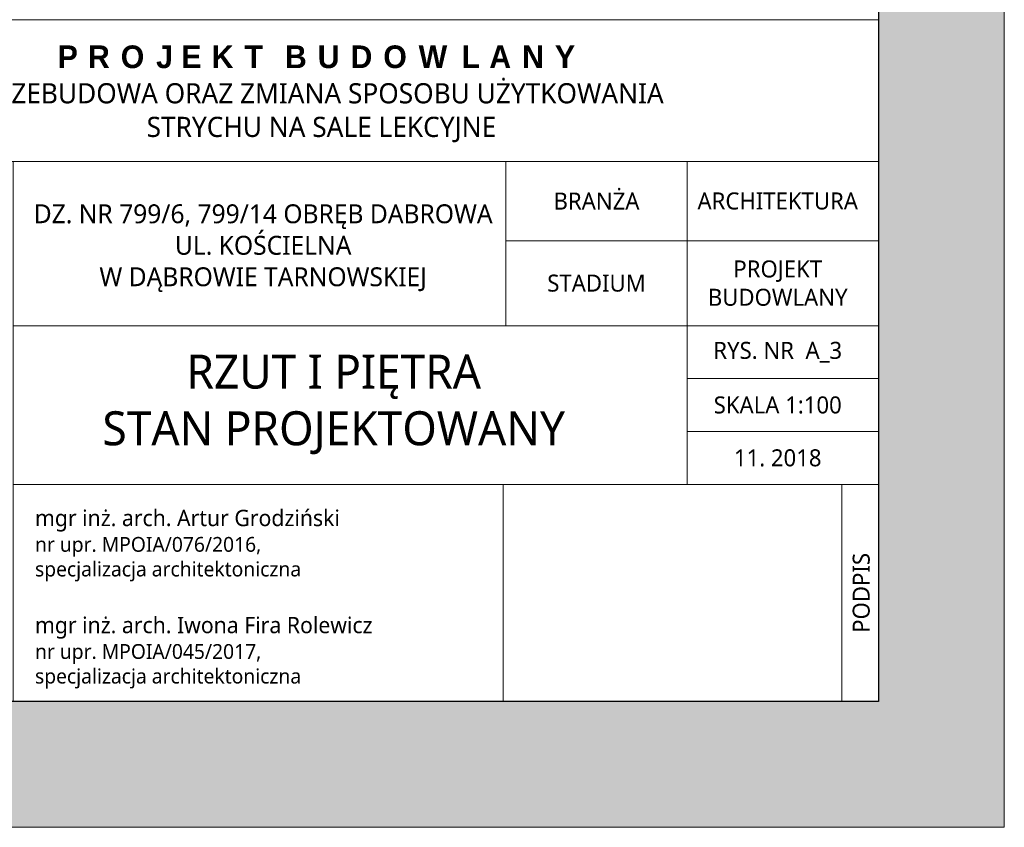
# Model space of a CAD drawing. Header units: millimetres. Extents: x 80301 to 146489, y -78581 to -28273.
# Tile 37 of 135: x 101950 to 102732, y -66536 to -65895. Entities that reach past the tile are written whole.
import ezdxf

# ---------------------------------------------------------------- set-up
doc = ezdxf.new("R2010")
doc.units = ezdxf.units.MM
doc.layers.get('0').update_dxf_attribs({"lineweight": 0})
doc.layers.add('A-opisram.ART', color=250, linetype='Continuous', lineweight=0)
doc.layers.add('opis..KF', color=250, linetype='Continuous', lineweight=15)
doc.layers.add('A-pomocram.ART', color=254, linetype='Continuous', lineweight=0, plot=False)
doc.layers.add('A-wymram.ART', color=10, linetype='Continuous', lineweight=5, plot=False)
doc.layers.add('A-przekrycieram.ART', color=7, linetype='Continuous', lineweight=0, true_color=0xffffff)
doc.styles.add('ARCH', font='segoeuil.ttf')
doc.dimstyles.new('RAMKA', dxfattribs={"dimscale": 20, "dimtxt": 4, "dimasz": 3, "dimexe": 5, "dimexo": 3, "dimgap": 1, "dimtad": 1, "dimdec": 1, "dimlfac": 0.01, "dimtxsty": 'ARCH', "dimblk": 'ARCHTICK', "dimcen": 0, "dimclrd": 256, "dimclre": 256, "dimclrt": 256, "dimadec": 0, "dimazin": 0, "dimtfac": 1, "dimtdec": 1, "dimtofl": 0, "dimtmove": 1, "dimatfit": 3, "dimfxl": 10, "dimfxlon": 1, "dimlwd": 0, "dimlwe": 0, "dimarcsym": 0})

# ---------------------------------------------------------------- blocks, each defined once
blk = doc.blocks.new('_ArchTick')
at = {"color": 0, "linetype": 'ByBlock', "const_width": 0.15}
blk.add_lwpolyline([(-0.5, -0.5), (0.5, 0.5)], dxfattribs=at)
blk = doc.blocks.new('*D1237')
at = {"layer": 'A-wymram.ART', "linetype": 'Continuous', "lineweight": 0, "transparency": 16777216}
for p, q in [((0, -60), (0, -350)), ((8500, -60), (8500, -350)), ((8500, -250), (0, -250))]:
    blk.add_line(p, q, dxfattribs=at)
at = {"layer": 'Defpoints', "color": 0, "transparency": 16777216}
for p in [(0, 0), (8500, 0), (0, -250)]:
    blk.add_point(p, dxfattribs=at)
at = {"layer": 'A-wymram.ART', "lineweight": 0, "transparency": 16777216, "xscale": 60, "yscale": 60, "zscale": 60, "rotation": 180}
blk.add_blockref('_ArchTick', (0, -250), dxfattribs=at)
at = {"layer": 'A-wymram.ART', "lineweight": 0, "transparency": 16777216, "xscale": 60, "yscale": 60, "zscale": 60}
blk.add_blockref('_ArchTick', (8500, -250), dxfattribs=at)
at = {"layer": 'A-wymram.ART', "transparency": 16777216, "insert": (4250, -188.63), "char_height": 80, "attachment_point": 5, "style": 'ARCH'}
blk.add_mtext('85', dxfattribs=at)
blk = doc.blocks.new('*U1234')
at = {"layer": 'A-przekrycieram.ART'}
h = blk.add_hatch(color=256, dxfattribs=at)
h.dxf.hatch_style = 1
h.paths.add_polyline_path([(0, 4200), (8500, 4200), (8500, 0), (0, 0)])
h.paths.add_polyline_path([(200, 4100), (8400, 4100), (8400, 100), (200, 100)], flags=16)
at = {"layer": 'A-opisram.ART', "lineweight": 30}
blk.add_lwpolyline([(200, 4100), (8400, 4100), (8400, 100), (200, 100)], close=True, dxfattribs=at)
at = {"layer": 'A-pomocram.ART'}
blk.add_lwpolyline([(0, 4200), (8500, 4200), (8500, 0), (0, 0)], close=True, dxfattribs=at)
at = {"layer": 'A-wymram.ART'}
dim = blk.add_linear_dim(base=(0, -250), p1=(8500, 0), p2=(0, 0), dimstyle='RAMKA', dxfattribs=at)
dim.commit()
dim.dimension.update_dxf_attribs({"geometry": '*D1237', "text_midpoint": (4250, -188.63)})

msp = doc.modelspace()

# ---------------------------------------------------------------- linework, layer by layer
at = {"layer": 'opis..KF'}
for points in [[(102631.99, -65894.59), (101791.43, -65894.59), (101791.43, -66007.09), (102631.99, -66007.09)], [(101944.43, -66007.09), (102335.93, -66007.09), (102335.93, -66137.59), (101944.43, -66137.59)], [(102335.93, -66007.09), (102479.93, -66007.09), (102479.93, -66070.09), (102335.93, -66070.09)], [(102479.93, -66007.09), (102631.99, -66007.09), (102631.99, -66070.09), (102479.93, -66070.09)], [(102335.93, -66070.09), (102479.93, -66070.09), (102479.93, -66137.59), (102335.93, -66137.59)], [(102479.93, -66070.09), (102631.99, -66070.09), (102631.99, -66137.59), (102479.93, -66137.59)], [(102479.93, -66137.59), (101944.43, -66137.59), (101944.43, -66263.59), (102479.93, -66263.59)], [(102479.93, -66137.59), (102631.99, -66137.59), (102631.99, -66179.59), (102479.93, -66179.59)], [(102479.93, -66179.59), (102631.99, -66179.59), (102631.99, -66221.59), (102479.93, -66221.59)], [(102479.93, -66221.59), (102631.99, -66221.59), (102631.99, -66263.59), (102479.93, -66263.59)], [(101944.43, -66263.59), (102333.67, -66263.59), (102333.67, -66435.84), (101944.43, -66435.84)], [(102631.99, -66263.59), (102623.93, -66263.59), (102623.93, -66263.59), (102333.67, -66263.59), (102333.67, -66435.84), (102631.99, -66435.84)], [(102602.93, -66435.84), (102602.93, -66263.59), (102631.99, -66263.59), (102631.99, -66435.84)]]:
    msp.add_lwpolyline(points, close=True, dxfattribs=at)

# ---------------------------------------------------------------- block references
msp.add_blockref('*U1234', (94231.99, -66535.84))

# ---------------------------------------------------------------- texts
at = {"layer": 'opis..KF', "style": 'ARCH'}
for s, insert, char_height, width, attachment_point in [('\\A1;{\\fCentury Gothic|b1|i0|c238|p34;\\T1.5;PROJEKT BUDOWLANY\\P\\fSegoe UI Light|b0|i0|c238|p34;\\H0.88889x;\\T1;PRZEBUDOWA ORAZ ZMIANA SPOSOBU UŻYTKOWANIA \\PSTRYCHU NA SALE LEKCYJNE}', (102189.32, -65953.48), 18, 909.6583, 5), ('\\A1;BRANŻA', (102407.93, -66038.59), 13.5, 144, 5), ('\\A1;ARCHITEKTURA', (102551.93, -66038.59), 13.5, 144, 5), ('\\A1;DZ. NR 799/6, 799/14 OBRĘB DABROWA\\PUL. KOŚCIELNA \\PW DĄBROWIE TARNOWSKIEJ', (102143.04, -66076.02), 15, 913.6275, 5), ('\\A1;PROJEKT BUDOWLANY', (102551.93, -66103.84), 13.5, 144, 5), ('\\A1;STADIUM', (102407.93, -66103.84), 13.5, 144, 5), ('\\A1;RYS. NR  A_3', (102551.93, -66158.59), 13.5, 144, 5), ('\\A1;RZUT I PIĘTRA\\PSTAN PROJEKTOWANY', (102199.1, -66200.1), 27, 913.6275, 5), ('\\A1;SKALA 1:100', (102551.93, -66200.59), 13.5, 144, 5), ('\\A1;11. 2018', (102551.93, -66242.59), 13.5, 144, 5), ('{\\H1.10127x;mgr inż. arch. Artur Grodziński\\P}nr upr. MPOIA/076/2016, \\Pspecjalizacja architektoniczna', (101961.73, -66312.18), 11.7464, 411.1239, 4), ('{\\H1.10127x;mgr inż. arch. Iwona Fira Rolewicz \\P}nr upr. MPOIA/045/2017, \\Pspecjalizacja architektoniczna', (101961.73, -66397.22), 11.7464, 411.1239, 4)]:
    msp.add_mtext(s, dxfattribs=dict(at, insert=insert, char_height=char_height, width=width, attachment_point=attachment_point))
at = {"layer": 'opis..KF', "insert": (102618.35, -66349.71), "char_height": 13.5, "width": 172.25, "attachment_point": 5, "rotation": 90, "style": 'ARCH'}
msp.add_mtext('\\A1;PODPIS', dxfattribs=at)

doc.saveas('drawing.dxf')
